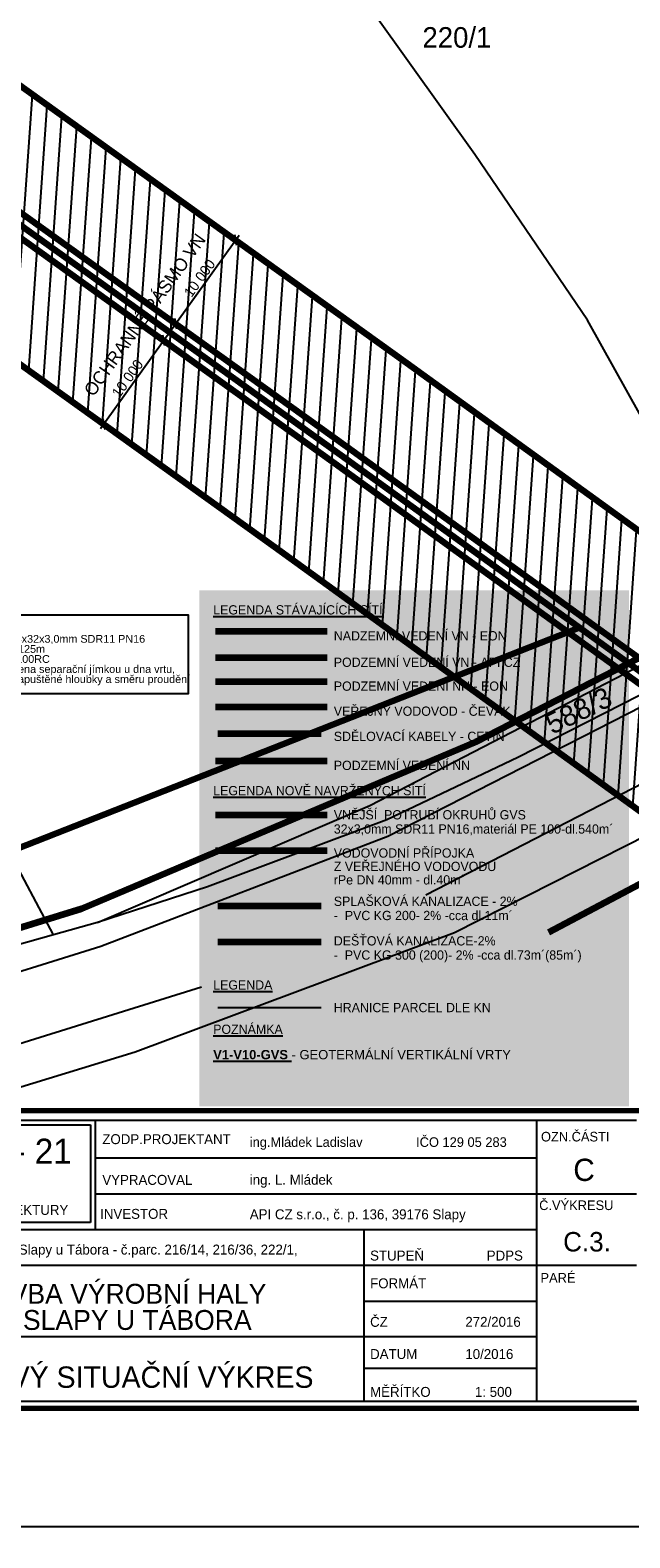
# Model space of a CAD drawing. Extents: x -740024 to -738426, y -1122140 to -1121743.
# Tile 16 of 256: x -739768 to -739709, y -1122030 to -1121884. Entities that reach past the tile are written whole.
import ezdxf

# ---------------------------------------------------------------- set-up
doc = ezdxf.new("R2010")
doc.units = 0
doc.header["$MEASUREMENT"] = 0
for name, color, linetype in [('G_DALSI_PRVKY_MAPY_B601', 7, 'Continuous'), ('G_DALSI_PRVKY_MAPY_L21800', 7, 'Continuous'), ('G_DALSI_PRVKY_MAPY_L60500', 7, 'Continuous'), ('G_HRANICE_PARCEL_L21900', 7, 'Continuous'), ('G_HRANICE_PARCEL_L21999', 7, 'Continuous'), ('G_PARCELY_KN_T18', 7, 'Continuous'), ('Kóty', 7, 'Continuous'), ('obrubníky', 7, 'Continuous'), ('popisy', 7, 'Continuous'), ('Poznámky popiska', 7, 'Continuous'), ('SITUACE', 7, 'Continuous'), ('STAVEBNÍ OBJEKTY', 7, 'Continuous'), ('SÍTĚ NOVÉ', 7, 'Continuous'), ('Čáry', 7, 'Continuous')]:
    doc.layers.add(name, color=color, linetype=linetype)
doc.styles.add('GENERATED_STYLE_1', font='txt')
doc.styles.add('GENERATED_STYLE_3', font='txt')
doc.dimstyles.new('GENERATED_STYLE__16', dxfattribs={"dimtxt": 1, "dimasz": 0.7125, "dimexe": 0.18, "dimexo": 0, "dimgap": 0.09, "dimtad": 1, "dimdec": 0, "dimlfac": 1000, "dimzin": 0, "dimdsep": 46, "dimtxsty": 'GENERATED_STYLE_1', "dimblk": 'ARROWHEAD_6', "dimblk1": 'ARROWHEAD_6', "dimblk2": 'ARROWHEAD_6', "dimcen": 0.09, "dimclrd": 7, "dimclre": 7, "dimclrt": 7, "dimadec": 0, "dimazin": 0, "dimtfac": 1, "dimtdec": 4, "dimtmove": 0, "dimatfit": 3, "dimfxl": 0, "dimtolj": 1, "dimtzin": 0, "dimarcsym": 0})
doc.dimstyles.new('GENERATED_STYLE__33', dxfattribs={"dimtxt": 0.18, "dimasz": 0.6384, "dimexe": 0.18, "dimexo": 0.0625, "dimgap": 0.09, "dimtad": 0, "dimtih": 1, "dimtoh": 1, "dimdec": 4, "dimzin": 0, "dimdsep": 46, "dimcen": 0.09, "dimadec": 0, "dimazin": 0, "dimtfac": 1, "dimtdec": 4, "dimtmove": 0, "dimatfit": 3, "dimldrblk": 'ARROWHEAD_5', "dimfxl": 0, "dimtolj": 1, "dimtzin": 0, "dimarcsym": 0})

# ---------------------------------------------------------------- blocks, each defined once
blk = doc.blocks.new('*D1359', base_point=(-738576.99, -1121962.54))
at = {"layer": 'Kóty'}
for p, q in [((-739748.16, -1121903.86), (-739747.01, -1121904.68)), ((-739747.5, -1121904.79), (-739747.67, -1121903.74)), ((-739747.26, -1121903.81), (-739747.59, -1121904.27)), ((-739747.59, -1121904.27), (-739753.42, -1121912.39)), ((-739753.42, -1121912.39), (-739754.58, -1121914.02)), ((-739753.99, -1121911.98), (-739752.84, -1121912.8)), ((-739753.33, -1121912.92), (-739753.5, -1121911.87))]:
    blk.add_line(p, q, dxfattribs=at)
at = {"layer": 'Kóty', "char_height": 1, "attachment_point": 7, "rotation": 54.3407, "style": 'GENERATED_STYLE_1'}
for s, insert in [('{10\xa0000}', (-739751.88, -1121909.91)), ('{ }', (-739754.27, -1121913.24)), ('{10\xa0000}', (-739758.88, -1121919.66))]:
    blk.add_mtext(s, dxfattribs=dict(at, insert=insert))
blk = doc.blocks.new('ARROWHEAD_6')
at = {"color": 0, "linetype": 'Continuous', "lineweight": 0}
for p, q in [((0, 0), (-1, 0)), ((-0.5, -0.5), (0.5, 0.5))]:
    blk.add_line(p, q, dxfattribs=at)
blk = doc.blocks.new('*D1360', base_point=(-738576.99, -1121962.54))
at = {"layer": 'Kóty'}
for p, q in [((-739753.42, -1121912.39), (-739754.58, -1121914.02)), ((-739753.99, -1121911.98), (-739752.84, -1121912.8)), ((-739753.33, -1121912.92), (-739753.5, -1121911.87)), ((-739754.58, -1121914.02), (-739760.41, -1121922.14)), ((-739755.15, -1121913.61), (-739754.01, -1121914.43)), ((-739754.49, -1121914.54), (-739754.67, -1121913.49))]:
    blk.add_line(p, q, dxfattribs=at)
at = {"layer": 'Kóty', "char_height": 1, "attachment_point": 7, "rotation": 54.3407, "style": 'GENERATED_STYLE_1'}
for s, insert in [('{10\xa0000}', (-739751.88, -1121909.91)), ('{ }', (-739754.27, -1121913.24)), ('{10\xa0000}', (-739758.88, -1121919.66))]:
    blk.add_mtext(s, dxfattribs=dict(at, insert=insert))
blk = doc.blocks.new('*D1361', base_point=(-738576.99, -1121962.54))
at = {"layer": 'Kóty'}
for p, q in [((-739754.58, -1121914.02), (-739760.41, -1121922.14)), ((-739755.15, -1121913.61), (-739754.01, -1121914.43)), ((-739754.49, -1121914.54), (-739754.67, -1121913.49)), ((-739760.98, -1121921.73), (-739759.84, -1121922.55)), ((-739760.41, -1121922.14), (-739760.74, -1121922.6)), ((-739760.5, -1121921.62), (-739760.32, -1121922.67))]:
    blk.add_line(p, q, dxfattribs=at)
at = {"layer": 'Kóty', "char_height": 1, "attachment_point": 7, "rotation": 54.3407, "style": 'GENERATED_STYLE_1'}
for s, insert in [('{10\xa0000}', (-739751.88, -1121909.91)), ('{ }', (-739754.27, -1121913.24)), ('{10\xa0000}', (-739758.88, -1121919.66))]:
    blk.add_mtext(s, dxfattribs=dict(at, insert=insert))
blk = doc.blocks.new('ARROWHEAD_5')
at = {"color": 0, "linetype": 'Continuous', "lineweight": 0}
blk.add_line((0, 0), (-1, 0), dxfattribs=at)
blk.add_solid([(-1, 0.2679), (0, 0), (-1, -0.2679), (-1, 0.2679)], dxfattribs=at)

msp = doc.modelspace()

# ---------------------------------------------------------------- hatches: boundary and pattern name
at = {"layer": 'obrubníky', "linetype": 'Continuous'}
h = msp.add_hatch(dxfattribs=at)
h.set_pattern_fill('plášť_2_kopírovat', color=256, style=0, pattern_type=2)
h.set_pattern_definition([(86, (-738576.9859, -1121962.5378), (-1.496346, 0.1046347), [])])
h.paths.add_polyline_path([(-739686.0081, -1121975.8547), (-739770.3862, -1121914.9854), (-739879.6887, -1121836.5613), (-739879.7085, -1121809.4701), (-739789.1548, -1121874.442), (-739673.1798, -1121957.982)], flags=0)
at = {"layer": 'obrubníky', "linetype": 'Continuous', "lineweight": 18}
msp.add_hatch(color=255, dxfattribs=at).paths.add_polyline_path([(-739751.12, -1121938.2804), (-739709.3883, -1121938.2804), (-739709.3883, -1121988.3983), (-739751.12, -1121988.3983)], flags=0)

# ---------------------------------------------------------------- linework, layer by layer
at = {"layer": 'G_DALSI_PRVKY_MAPY_B601'}
for p, q in [((-739737.4122, -1121925.1056), (-739737.4121, -1121925.1056)), ((-739732.5402, -1121988.9196), (-739732.5402, -1121988.9196))]:
    msp.add_line(p, q, dxfattribs=at)
at = {"layer": 'G_DALSI_PRVKY_MAPY_L21800', "flags": 128}
for points in [[(-739732.8222, -1121962.1356), (-739634.1022, -1121911.7056)], [(-739630.6422, -1121917.1656), (-739729.1222, -1121967.8656)], [(-739760.6922, -1121972.8456), (-739732.8222, -1121962.1356)], [(-739816.3022, -1121990.1856), (-739760.6922, -1121972.8456)], [(-739750.9074, -1121976.8268), (-739922.4222, -1122030.2956)]]:
    msp.add_lwpolyline(points, dxfattribs=at)
at = {"layer": 'G_DALSI_PRVKY_MAPY_L60500', "color": 1, "lineweight": 200, "flags": 128}
for points in [[(-739879.3487, -1121809.7283), (-739730.9995, -1121916.1681)], [(-739879.3487, -1121822.036), (-739736.8292, -1121924.2931)], [(-739879.8029, -1121824.1716), (-739737.9951, -1121925.9181)], [(-739879.6887, -1121836.5613), (-739743.8279, -1121934.0409)], [(-739856.2422, -1121839.8456), (-739737.4122, -1121925.1056)], [(-739730.9995, -1121916.1681), (-739674.4395, -1121957.0781)], [(-739736.8292, -1121924.2931), (-739680.2692, -1121965.2031)], [(-739737.9951, -1121925.9181), (-739681.4351, -1121966.8281)], [(-739737.4122, -1121925.1056), (-739680.8522, -1121966.0156)], [(-739743.8279, -1121934.0409), (-739687.2679, -1121974.9509)]]:
    msp.add_lwpolyline(points, dxfattribs=at)
at = {"layer": 'G_HRANICE_PARCEL_L21900', "flags": 128}
for points in [[(-739761.0222, -1121970.5256), (-739734.5622, -1121959.1656), (-739697.9122, -1121940.2156)], [(-739695.6622, -1121955.9856), (-739726.3322, -1121971.5456), (-739757.3522, -1121983.1156), (-739784.0622, -1121991.2956)], [(-739761.0222, -1121970.5256), (-739765.3122, -1121971.7356)], [(-739765.3122, -1121971.7356), (-739806.6422, -1121983.3956)]]:
    msp.add_lwpolyline(points, dxfattribs=at)
at = {"layer": 'G_HRANICE_PARCEL_L21999', "flags": 128}
for points in [[(-739702.9822, -1121930.7456), (-739713.4122, -1121912.0256), (-739724.3722, -1121895.9356), (-739737.2122, -1121877.9356), (-739744.5822, -1121868.6656), (-739758.0222, -1121850.9956), (-739769.5222, -1121837.8956)], [(-739696.6722, -1121942.5456), (-739720.1722, -1121954.5256), (-739732.9122, -1121960.5756), (-739750.3222, -1121967.0756), (-739761.0222, -1121970.5256)], [(-739765.3122, -1121971.7356), (-739769.8122, -1121963.2456)]]:
    msp.add_lwpolyline(points, dxfattribs=at)
at = {"layer": 'Poznámky popiska', "flags": 128}
msp.add_lwpolyline([(-739775.2691, -1121940.6663), (-739752.212, -1121940.6663), (-739752.212, -1121948.3377), (-739775.2691, -1121948.3377)], close=True, dxfattribs=at)
at = {"layer": 'SITUACE', "color": 1, "lineweight": 200}
for p, q in [((-739749.5523, -1121949.5996), (-739738.709, -1121949.5996)), ((-739739.3081, -1121952.2005), (-739749.3197, -1121952.2005)), ((-739749.5523, -1121960.084), (-739738.709, -1121960.084))]:
    msp.add_line(p, q, dxfattribs=at)
at = {"layer": 'SITUACE', "color": 6, "lineweight": 200}
for p, q in [((-739749.5523, -1121963.5339), (-739738.709, -1121963.5339)), ((-739739.3081, -1121968.9377), (-739749.3197, -1121968.9377)), ((-739739.3081, -1121972.431), (-739749.3197, -1121972.431))]:
    msp.add_line(p, q, dxfattribs=at)
at = {"layer": 'SITUACE'}
for p, q in [((-739739.3081, -1121978.8146), (-739749.3197, -1121978.8146)), ((-739785.4337, -1121989.7193), (-739708.6579, -1121989.7193)), ((-739785.4337, -1121989.7193), (-739708.6579, -1121989.7193)), ((-739784.9772, -1121990.1758), (-739761.7051, -1121990.1758)), ((-739784.9772, -1121990.1758), (-739761.7051, -1121990.1758)), ((-739761.7051, -1121990.1758), (-739761.7051, -1121999.6546)), ((-739761.7051, -1121990.1758), (-739761.7051, -1121999.6546)), ((-739761.2386, -1121989.7193), (-739761.2386, -1122000.3645)), ((-739761.2386, -1121989.7193), (-739761.2386, -1122000.3645)), ((-739718.3621, -1121989.7193), (-739718.3621, -1122017.0396)), ((-739718.3621, -1121989.7193), (-739718.3621, -1122017.0396)), ((-739761.2386, -1121993.3774), (-739718.3621, -1121993.3774)), ((-739761.2386, -1121993.3774), (-739718.3621, -1121993.3774)), ((-739761.2386, -1121996.8768), (-739708.6579, -1121996.8768)), ((-739761.2386, -1121996.8768), (-739708.6579, -1121996.8768)), ((-739785.4337, -1122000.3645), (-739718.3621, -1122000.3645)), ((-739785.4337, -1122000.3645), (-739718.3621, -1122000.3645)), ((-739761.7051, -1121999.6546), (-739784.9772, -1121999.6546)), ((-739761.7051, -1121999.6546), (-739784.9772, -1121999.6546)), ((-739735.1414, -1122000.3645), (-739735.1414, -1122017.0396)), ((-739735.1414, -1122000.3645), (-739735.1414, -1122017.0396)), ((-739785.4337, -1122003.8162), (-739708.6579, -1122003.8162)), ((-739785.4337, -1122003.8162), (-739708.6579, -1122003.8162)), ((-739735.1414, -1122007.3156), (-739718.3621, -1122007.3156)), ((-739735.1414, -1122007.3156), (-739718.3621, -1122007.3156)), ((-739735.1414, -1122007.3156), (-739718.3621, -1122007.3156)), ((-739735.1414, -1122007.3156), (-739718.3621, -1122007.3156)), ((-739785.4337, -1122010.7557), (-739718.3621, -1122010.7557)), ((-739785.4337, -1122010.7557), (-739718.3621, -1122010.7557)), ((-739735.1414, -1122013.8145), (-739718.3621, -1122013.8145)), ((-739735.1414, -1122013.8145), (-739718.3621, -1122013.8145)), ((-739708.6579, -1122017.0396), (-739785.4337, -1122017.0396)), ((-739708.6579, -1122017.0396), (-739785.4337, -1122017.0396))]:
    msp.add_line(p, q, dxfattribs=at)
at = {"layer": 'SITUACE', "color": 14, "lineweight": 70}
for p, q in [((-739786.1332, -1121988.7874), (-739707.947, -1121988.7874)), ((-739786.1332, -1121988.7874), (-739707.947, -1121988.7874)), ((-739707.947, -1122017.7453), (-739786.1332, -1122017.7453)), ((-739707.947, -1122017.7453), (-739786.1332, -1122017.7453))]:
    msp.add_line(p, q, dxfattribs=at)
at = {"layer": 'SÍTĚ NOVÉ', "color": 1, "lineweight": 200}
for p, q in [((-739724.1925, -1121952.9607), (-739675.9197, -1121928.0821)), ((-739717.1861, -1121971.4861), (-739676.0384, -1121949.695)), ((-739762.5496, -1121969.1704), (-739724.1925, -1121952.9607)), ((-739904.9338, -1122012.9901), (-739762.5496, -1121969.1704))]:
    msp.add_line(p, q, dxfattribs=at)
at = {"layer": 'SÍTĚ NOVÉ', "color": 150, "lineweight": 200}
msp.add_line((-739769.8573, -1121963.7585), (-739714.1962, -1121941.8978), dxfattribs=at)
at = {"layer": 'SÍTĚ NOVÉ'}
msp.add_line((-739913.1147, -1122029.1865), (-739702.9822, -1122029.1865), dxfattribs=at)
at = {"layer": 'Čáry', "color": 1, "lineweight": 200}
for p, q in [((-739749.5523, -1121942.2359), (-739738.709, -1121942.2359)), ((-739749.5523, -1121947.1221), (-739738.709, -1121947.1221))]:
    msp.add_line(p, q, dxfattribs=at)
at = {"layer": 'Čáry', "color": 150, "lineweight": 200}
for p, q in [((-739749.5523, -1121944.8024), (-739738.709, -1121944.8024)), ((-739749.5523, -1121954.8199), (-739738.709, -1121954.8199))]:
    msp.add_line(p, q, dxfattribs=at)

# ---------------------------------------------------------------- texts
at = {"layer": 'G_PARCELY_KN_T18', "insert": (-739729.4525, -1121885.6053), "char_height": 2, "attachment_point": 7, "style": 'GENERATED_STYLE_1'}
msp.add_mtext('{220/1}', dxfattribs=at)
at = {"layer": 'G_PARCELY_KN_T18', "insert": (-739716.832, -1121952.3315), "char_height": 2, "attachment_point": 7, "rotation": 26, "style": 'GENERATED_STYLE_1'}
msp.add_mtext('{588/3}', dxfattribs=at)
at = {"layer": 'popisy', "char_height": 0.9, "attachment_point": 7, "style": 'GENERATED_STYLE_3'}
for s, insert in [('{\\LPOZNÁMKA}', (-739749.7825, -1121981.3674)), ('\\A1;{\\fArial|b1|i0|c238|p38;\\L\\LV1-V10-GVS\\fArial|b0|i0|c238|p38;\\l\\l - GEOTERMÁLNÍ VERTIKÁLNÍ VRTY}', (-739749.7825, -1121983.8301))]:
    msp.add_mtext(s, dxfattribs=dict(at, insert=insert))
at = {"layer": 'Poznámky popiska', "insert": (-739774.9691, -1121944.5672), "char_height": 0.75, "width": 22.45715, "attachment_point": 4, "line_spacing_factor": 0.782117, "style": 'GENERATED_STYLE_3'}
msp.add_mtext('\\A1;{\\fArial|b1|i0|c238|p38;\\L\\LV1-V10\\P\\fArial|b0|i0|c238|p38;\\l\\l-GVS sonda 4x32x3,0mm SDR11 PN16\\P-délka sondy 125m\\P-materiál PE 100RC\\P-sonda vybavena separační jímkou u dna vrtu,\\Psignaturami zapuštěné hloubky a směru proudění}', dxfattribs=at)
at = {"layer": 'SITUACE', "attachment_point": 7}
for s, insert, char_height, style in [('{\\LLEGENDA STÁVAJÍCÍCH SÍTÍ}', (-739749.7825, -1121940.6331), 0.9, 'GENERATED_STYLE_3'), ('{NADZEMNÍ VEDENÍ VN - EON }', (-739738.0649, -1121943.1542), 0.9, 'GENERATED_STYLE_1'), ('{PODZEMNÍ VEDENÍ VN - API CZ }', (-739738.0649, -1121945.7206), 0.9, 'GENERATED_STYLE_1'), ('{PODZEMNÍ VEDENÍ NN - EON}', (-739738.0649, -1121948.0404), 0.9, 'GENERATED_STYLE_1'), ('{VEŘEJNÝ VODOVOD - ČEVAK }', (-739738.0649, -1121950.4724), 0.9, 'GENERATED_STYLE_1'), ('{SDĚLOVACÍ KABELY - CETIN}', (-739738.0649, -1121952.9201), 0.9, 'GENERATED_STYLE_1'), ('{PODZEMNÍ VEDENÍ NN }', (-739738.0649, -1121955.7382), 0.9, 'GENERATED_STYLE_1'), ('{\\LLEGENDA NOVĚ NAVRŽENÝCH SÍTÍ}', (-739749.7825, -1121958.1911), 0.9, 'GENERATED_STYLE_3'), ('{\\LLEGENDA }', (-739749.7825, -1121977.0614), 0.9, 'GENERATED_STYLE_3'), ('{HRANICE PARCEL DLE KN}', (-739738.0649, -1121979.2582), 0.9, 'GENERATED_STYLE_1'), ('{OZN.ČÁSTI}', (-739717.9376, -1121991.8124), 0.93312, 'GENERATED_STYLE_1'), ('{OZN.ČÁSTI}', (-739717.9376, -1121991.8124), 0.93312, 'GENERATED_STYLE_1'), ('{KA - 21}', (-739774.288, -1121993.944), 2.41315, 'GENERATED_STYLE_1'), ('{ZODP.PROJEKTANT}', (-739760.5542, -1121992.0724), 0.965261, 'GENERATED_STYLE_1'), ('{ing.Mládek Ladislav               IČO 129 05 283}', (-739746.2288, -1121992.608), 0.93312, 'GENERATED_STYLE_1'), ('{C}', (-739714.7981, -1121995.6653), 2.16, 'GENERATED_STYLE_3'), ('{VYPRACOVAL}', (-739760.5542, -1121996.0286), 0.965261, 'GENERATED_STYLE_1'), ('{ing. L. Mládek  }', (-739746.2288, -1121996.2907), 0.965261, 'GENERATED_STYLE_1'), ('{ATELIER              ARCHITEKTURY}', (-739784.2999, -1121998.9468), 0.965261, 'GENERATED_STYLE_1'), ('{Č.VÝKRESU}', (-739718.112, -1121998.4744), 0.93312, 'GENERATED_STYLE_1'), ('{Č.VÝKRESU}', (-739718.112, -1121998.4744), 0.93312, 'GENERATED_STYLE_1'), ('{INVESTOR}', (-739760.7698, -1121999.3275), 0.96526, 'GENERATED_STYLE_1'), ('{API CZ s.r.o., č. p. 136, 39176 Slapy}', (-739746.2288, -1121999.6479), 0.9666, 'GENERATED_STYLE_1'), ('{C.3.}', (-739715.7803, -1122002.512), 1.89, 'GENERATED_STYLE_3'), ('{katastrální území Slapy u Tábora - č.parc. 216/14, 216/36, 222/1,}', (-739778.8702, -1122003.074), 0.9666, 'GENERATED_STYLE_1'), ('{STUPEŇ                 PDPS}', (-739734.5391, -1122003.3763), 0.965261, 'GENERATED_STYLE_1'), ('{FORMÁT                }', (-739734.5391, -1122006.0715), 0.965261, 'GENERATED_STYLE_1'), ('{PARÉ}', (-739717.9832, -1122005.5077), 0.93312, 'GENERATED_STYLE_1'), ('{PARÉ}', (-739717.9832, -1122005.5077), 0.93312, 'GENERATED_STYLE_1'), ('{ČZ                     272/2016}', (-739734.5391, -1122009.8154), 0.965261, 'GENERATED_STYLE_1'), ('{DATUM             10/2016}', (-739734.5391, -1122012.9407), 0.965261, 'GENERATED_STYLE_1'), ('{CELKOVÝ SITUAČNÍ VÝKRES}', (-739778.8702, -1122015.7541), 2.0736, 'GENERATED_STYLE_1'), ('{MĚŘÍTKO            1: 500}', (-739734.5391, -1122016.6191), 0.965261, 'GENERATED_STYLE_1')]:
    msp.add_mtext(s, dxfattribs=dict(at, insert=insert, char_height=char_height, style=style))
for s, insert, char_height, line_spacing_factor, style in [('{VNĚJŠÍ  POTRUBÍ OKRUHŮ GVS\\P32x3,0mm SDR11 PN16,materiál PE 100-dl.540m´ }', (-739738.0649, -1121962.0697), 0.9, 0.919435, 'GENERATED_STYLE_1'), ('{VODOVODNÍ PŘÍPOJKA \\PZ VEŘEJNÉHO VODOVODU\\PrPe DN 40mm - dl.40m´}', (-739738.0649, -1121966.8549), 0.9, 0.869781, 'GENERATED_STYLE_1'), ('{SPLAŠKOVÁ KANALIZACE - 2%\\P-  PVC KG 200- 2% -cca dl.11m´}', (-739738.0649, -1121970.3158), 0.9, 0.920666, 'GENERATED_STYLE_1'), ('{DEŠŤOVÁ KANALIZACE-2%\\P-  PVC KG 300 (200)- 2% -cca dl.73m´(85m´)}', (-739738.0649, -1121974.4136), 0.9, 0.918161, 'GENERATED_STYLE_1'), ('{PŘÍSTAVBA VÝROBNÍ HALY\\PAPI CZ - SLAPY U TÁBORA}', (-739778.8702, -1122010.1274), 1.928894, 0.791044, 'GENERATED_STYLE_3')]:
    msp.add_mtext(s, dxfattribs=dict(at, insert=insert, char_height=char_height, line_spacing_factor=line_spacing_factor, style=style))
at = {"layer": 'STAVEBNÍ OBJEKTY', "insert": (-739761.4028, -1121919.5474), "char_height": 1.25, "attachment_point": 7, "rotation": 54.340728, "style": 'GENERATED_STYLE_1'}
msp.add_mtext('{OCHRANNÉ PÁSMO VN}', dxfattribs=at)

# ---------------------------------------------------------------- dimensions: what is measured, and where the dimension line sits
at = {"layer": 'Kóty'}
for p1, p2, picture, middle in [((-739758.8207, -1121896.2066), (-739736.8292, -1121924.2931), '*D1359', (-739751.069, -1121907.9223)), ((-739737.9951, -1121925.9181), (-739771.6459, -1121914.0815), '*D1361', (-739758.0646, -1121917.6722))]:
    dim = msp.add_linear_dim(base=(-739747.5854, -1121904.2679), p1=p1, p2=p2, angle=234.340728, dimstyle='GENERATED_STYLE__16', dxfattribs=at)
    dim.commit()
    dim.dimension.update_dxf_attribs({"geometry": picture, "text_midpoint": middle})
dim = msp.add_linear_dim(base=(-739747.5854, -1121904.2679), p1=(-739736.8292, -1121924.2931), p2=(-739737.9951, -1121925.9181), angle=234.340728, text=' ', dimstyle='GENERATED_STYLE__16', dxfattribs=at)
dim.commit()
dim.dimension.update_dxf_attribs({"geometry": '*D1360', "text_midpoint": (-739754.5668, -1121912.7973)})

# ---------------------------------------------------------------- leaders
at = {"layer": 'Poznámky popiska', "annotation_type": 0, "has_hookline": 1, "hookline_direction": 0, "text_width": 21.345}
msp.add_leader([(-739784.6156, -1121946.157), (-739775.6885, -1121944.5672), (-739775.0591, -1121944.5672)], dimstyle='GENERATED_STYLE__33', dxfattribs=at)

doc.saveas('drawing.dxf')
